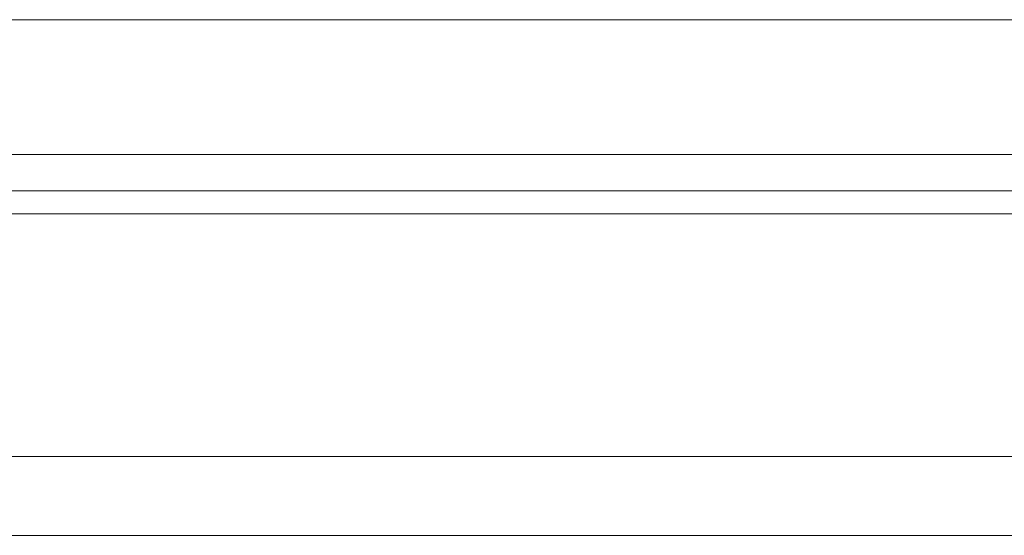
# Model space of a CAD drawing. Header units: millimetres. Extents: x 300 to 581, y 283 to 374.
# Tile 33 of 55: x 514 to 529, y 301 to 309. Entities that reach past the tile are written whole.
import ezdxf

# ---------------------------------------------------------------- set-up
doc = ezdxf.new("R2010")
doc.units = ezdxf.units.MM
doc.layers.add('OUT', color=3, linetype='Continuous')

msp = doc.modelspace()

# ---------------------------------------------------------------- linework, layer by layer
at = {"layer": 'OUT', "color": 0, "linetype": 'Continuous', "lineweight": 15}
for p, q in [((534.455, 309.192), (499.255, 309.192)), ((534.455, 307.142), (499.255, 307.142)), ((581.356, 306.589), (462.413, 306.589)), ((581.356, 306.235), (462.359, 306.235)), ((581.356, 302.542), (461.237, 302.542)), ((581.356, 301.342), (415.355, 301.342))]:
    msp.add_line(p, q, dxfattribs=at)

doc.saveas('drawing.dxf')
